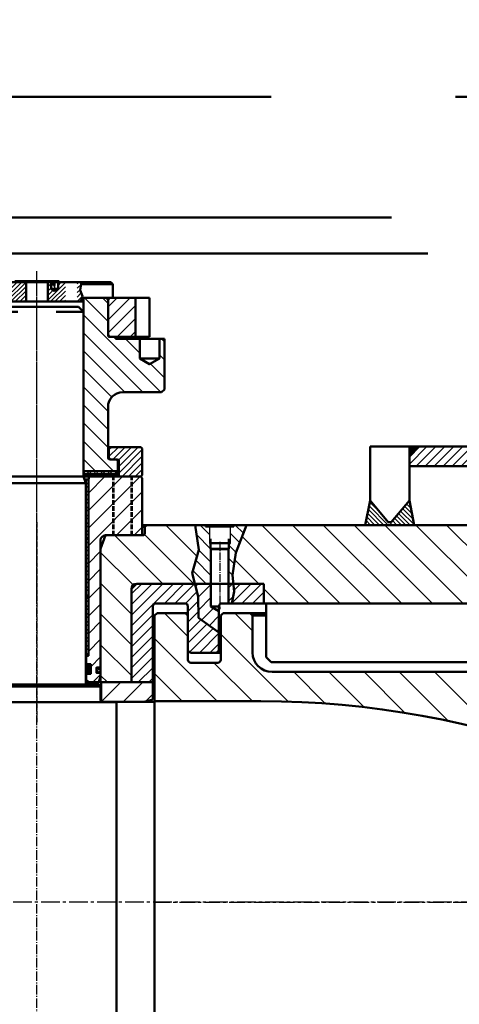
# Model space of a CAD drawing. Header units: millimetres. Extents: x 214111 to 284873, y 268617 to 319354.
# Tile 14 of 37: x 225881 to 226330, y 280084 to 281089. Entities that reach past the tile are written whole.
import ezdxf

# ---------------------------------------------------------------- set-up
doc = ezdxf.new("R2010")
doc.units = ezdxf.units.MM
for name, pattern in [('AM_DIN_F_W050', [6.25, 4.75, -1.5]), ('AM_DIN_G_W050', [13.75, 9.75, -1.5, 1, -1.5]), ('AM_DIN_G_W050x2', [6.875, 4.75, -0.875, 0.375, -0.875]), ('CENTER', [50.8, 31.75, -6.35, 6.35, -6.35]), ('CENTER2', [28.575, 19.05, -3.175, 3.175, -3.175])]:
    doc.linetypes.add(name, pattern=pattern)
doc.layers.get('0').update_dxf_attribs({"color": 250})
for name, color, linetype, lineweight in [('AM_0', 7, 'Continuous', 50), ('AM_2', 5, 'Continuous', 50), ('AM_3', 6, 'AM_DIN_F_W050', 25), ('AM_4', 3, 'Continuous', 25), ('AM_7', 4, 'AM_DIN_G_W050', 25), ('AM_7N', 3, 'AM_DIN_G_W050', 25), ('AM_8', 1, 'Continuous', 25), ('ОГСО_Оборудование', 7, 'Continuous', 18)]:
    doc.layers.add(name, color=color, linetype=linetype, lineweight=lineweight)
doc.layers.add('HETCH', color=1, linetype='Continuous')
doc.layers.add('ОЗиМ Оси', color=4, linetype='CENTER2')
doc.layers.add('ГТО-2_Штриховка_018', color=7, linetype='Continuous', lineweight=18, true_color=0x6b6b6b)
pattern_1 = [(225, (2820.221, 995.2808), (1.0776307, -1.0776307), [])]
pattern_2 = [(135, (-70957.5, -623), (-2.24506403, -2.24506403), [])]
pattern_3 = [(45, (1623.1365, -7517.87), (-4.065864, 4.065864), []), (135, (1623.1365, -7517.87), (-4.065864, -4.065864), [])]
pattern_4 = [(135, (-1623.1365, -7517.87), (4.065864, 4.065864), []), (45, (-1623.1365, -7517.87), (4.065864, -4.065864), [])]

# ---------------------------------------------------------------- blocks, each defined once
blk = doc.blocks.new('wefwrwr')
at = {"layer": 'AM_8'}
h = blk.add_hatch(dxfattribs=at)
h.set_pattern_fill('ANSI31', color=256, scale=0.48, angle=180, style=0, double=1)
h.set_pattern_definition(pattern_1)
h.paths.add_polyline_path([(-10.5, 20), (-10.5, 21), (-13.8, 21), (-18, 21), (-18, 16.5), (-17, 16.5), (-17, 20)])
h = blk.add_hatch(dxfattribs=at)
h.set_pattern_fill('ANSI31', color=256, scale=0.48, angle=180, style=0, double=1)
h.set_pattern_definition(pattern_1)
h.paths.add_polyline_path([(22.5, 21), (10.5, 21), (10.5, 20), (22.5, 20)])
h = blk.add_hatch(dxfattribs=at)
h.set_pattern_fill('ANSI31', color=256, angle=90, style=0, double=1)
h.set_pattern_definition(pattern_2)
h.paths.add_polyline_path([(33.6, 20), (22.5, 20), (11, 20), (11, 0), (37.5, 0), (37.5, 20)])
at = {"layer": 'AM_8', "ltscale": 0.8}
h = blk.add_hatch(dxfattribs=at)
h.set_pattern_fill('_U', color=256, scale=13, angle=45, style=0, pattern_type=0)
h.set_pattern_definition([(45, (1623.137, -7869.527), (-9.192388, 9.192388), [])])
edge = h.paths.add_edge_path()
edge.add_line((-125, -58), (-125, -38))
edge.add_line((-125, -38), (-130, -38))
edge.add_line((-130, -38), (-130, -89.5))
edge.add_line((-130, -89.5), (-127, -92.5))
edge.add_line((-127, -92.5), (-87.5, -92.5))
edge.add_arc((-87.5, -107.5), 15, 0, 90, ccw=False)
edge.add_line((-72.5, -107.5), (-72.5, -148.5))
edge.add_line((-72.5, -148.5), (-72.5, -150))
edge.add_line((-72.5, -150), (-72.5, -159.5))
edge.add_arc((-74, -159.5), 1.5, -90, 0, ccw=False)
edge.add_line((-74, -161), (-81, -161))
edge.add_line((-81, -161), (-82.5, -162.5))
edge.add_line((-82.5, -162.5), (-82.5, -173))
edge.add_line((-82.5, -173), (-47.5, -173))
edge.add_line((-47.5, -173), (-47.5, -10.2))
edge.add_line((-47.5, -10.2), (-47.5, 1))
edge.add_line((-47.5, 1), (-47.5, 3))
edge.add_line((-47.5, 3), (-48.5, 4))
edge.add_line((-48.5, 4), (-70.5, 4))
edge.add_line((-70.5, 4), (-72.5, 2))
edge.add_line((-72.5, 2), (-72.5, -34))
edge.add_arc((-74.5, -34), 2, 270, 360, ccw=False)
edge.add_line((-74.5, -36), (-80, -36))
edge.add_line((-80, -36), (-80, -38))
edge.add_line((-80, -38), (-105, -38))
edge.add_line((-105, -38), (-105, -58))
edge.add_line((-105, -58), (-115, -63.8))
edge.add_line((-115, -63.8), (-125, -58))
at = {"layer": 'AM_8'}
h = blk.add_hatch(dxfattribs=at)
h.set_pattern_fill('_U', color=256, scale=9.4, angle=135, style=0, pattern_type=0)
h.set_pattern_definition([(135, (1623.1365, -7869.527), (-6.646804, -6.646804), [])])
h.paths.add_polyline_path([(-74.5, 4), (-100.5, 4), (-100.5, -36), (-80, -36), (-74.5, -36), (-72.5, -34), (-72.5, 2)])
at = {"layer": 'AM_8', "ltscale": 0.8}
h = blk.add_hatch(dxfattribs=at)
h.set_pattern_fill('_U', color=256, scale=5, angle=45, style=0, double=1, pattern_type=0)
h.set_pattern_definition([(45, (-70957.5, -623), (-3.5355339, 3.5355339), []), (135, (-70957.5, -623), (-3.5355339, -3.5355339), [])])
h.paths.add_polyline_path([(-47.5, -174.5), (-47.5, -173), (-82.5, -173), (-82.5, -174.5), (-81, -176), (-49, -176)])
at = {"layer": 'AM_8'}
h = blk.add_hatch(dxfattribs=at)
h.set_pattern_fill('_U', color=256, scale=2.3, angle=45, style=0, double=1, pattern_type=0)
h.set_pattern_definition([(45, (-70957.5, -623), (-1.6263456, 1.6263456), []), (135, (-70957.5, -623), (-1.6263456, -1.6263456), [])])
h.paths.add_polyline_path([(-55, -176), (-82.5, -176), (-82.5, -178.5), (-80.2, -178.5), (-80, -178.5), (-55, -178.5)])
at = {"layer": 'HETCH', "ltscale": 0.8}
h = blk.add_hatch(dxfattribs=at)
h.set_pattern_fill('ANSI31', color=256, angle=90, style=0)
h.set_pattern_definition(pattern_2)
h.paths.add_polyline_path([(-41, 0), (-41, 20), (-45.3, 20), (-44.2, 11.6), (-46.6, 5.7), (-44.7, 0)])
at = {"layer": 'HETCH'}
h = blk.add_hatch(dxfattribs=at)
h.set_pattern_fill('ANSI31', color=256, angle=90, style=0, double=1)
h.set_pattern_definition(pattern_2)
h.paths.add_polyline_path([(-21.5, 20), (-29, 20), (-29, 0), (-11, 0), (-11, 20), (-14.5, 20), (-14.5, 13), (-18, 11), (-21.5, 13)])
at = {"layer": 'HETCH', "ltscale": 0.8}
h = blk.add_hatch(dxfattribs=at)
h.set_pattern_fill('ANSI31', color=256, scale=1.5, angle=90, style=0)
h.set_pattern_definition([(135, (-70957.5, -623), (-3.36759605, -3.36759605), [])])
edge = h.paths.add_edge_path()
edge.add_line((-73.5, -150), (-75, -148.5))
edge.add_line((-75, -148.5), (-106, -148.5))
edge.add_line((-106, -148.5), (-107.5, -150))
edge.add_line((-107.5, -150), (-107.5, -177))
edge.add_line((-107.5, -177), (-106, -178.5))
edge.add_line((-106, -178.5), (-84.5, -178.5))
edge.add_line((-84.5, -178.5), (-83.5, -177.5))
edge.add_line((-83.5, -177.5), (-83.5, -162.5))
edge.add_arc((-82, -162.5), 1.5, 90, 180, ccw=False)
edge.add_line((-82, -161), (-75, -161))
edge.add_line((-75, -161), (-73.5, -159.5))
edge.add_line((-73.5, -159.5), (-73.5, -150))
at = {"layer": 'AM_0'}
for p, q in [((-22.5, 21), (-22.5, 20)), ((-22.5, 21), (22.5, 21)), ((-18, 21), (-18, 16.5)), ((-10.5, 21), (-10.5, 20)), ((10.5, 21), (10.5, 20)), ((-77.5, 18), (-75.5, 20)), ((-77.5, 18), (-45.1, 18)), ((-77.5, 4), (-77.5, 18)), ((-75.5, 20), (33.6, 20)), ((-22.5, 20), (22.5, 20)), ((-21.5, 20), (-21.5, 13)), ((-14.5, 13), (-21.5, 13)), ((-21.5, 13), (-18, 11)), ((-18, 16.5), (-17, 16.5)), ((-14.5, 13), (-18, 11)), ((-17, 20), (-17, 16.5)), ((-14.5, 20), (-14.5, 13)), ((-11, 20), (-11, 0)), ((11, 20), (11, 0)), ((-115, -36), (-115, 4)), ((-115, 4), (-48.5, 4)), ((-100.5, -36), (-100.5, 4)), ((-72.5, 2), (-74.5, 4)), ((-72.5, 2), (-70.5, 4)), ((-72.5, -34), (-72.5, 2)), ((-47.5, 3), (-48.5, 4)), ((-46.5, 0), (39, 0)), ((-80, -38), (-130, -38)), ((-130, -89.5), (-130, -38)), ((-74.5, -36), (-115, -36)), ((-80, -38), (-80, -36)), ((-72.5, -34), (-74.5, -36)), ((-105, -58), (-125, -58)), ((-72.5, -159.5), (-72.5, -107.5)), ((-106, -148.5), (-107.5, -150)), ((-73.5, -150), (-73.5, -159.5)), ((-75, -161), (-73.5, -159.5)), ((-83.5, -162.5), (-83.5, -177.5)), ((-82.5, -162.5), (-82.5, -174.5)), ((-106, -178.5), (-80, -178.5)), ((-83.5, -177.5), (-84.5, -178.5)), ((-81, -176), (-82.5, -174.5)), ((-80, -178.5), (-47.6, -178.5))]:
    blk.add_line(p, q, dxfattribs=at)
at = {"layer": 'AM_0', "ltscale": 0.8}
for p, q in [((-47.5, -174.5), (-47.5, 3)), ((-46.5, 0), (-47.5, 1)), ((-130, -89.5), (-127, -92.5)), ((-127, -92.5), (-87.5, -92.5)), ((-107.5, -150), (-107.5, -177)), ((-106, -148.5), (-72.5, -148.5)), ((-73.5, -150), (-75, -148.5)), ((-73.5, -150), (-72.5, -150)), ((-73.5, -159.5), (-72.5, -159.5)), ((-82.5, -162.5), (-81, -161)), ((-82, -161), (-74, -161)), ((-106, -178.5), (-107.5, -177)), ((-82.5, -173), (-47.5, -173)), ((-82.5, -178.5), (-82.5, -176)), ((-82.5, -176), (-49, -176)), ((-80.2, -178.5), (-80, -178.5)), ((-55, -178.5), (-55, -176)), ((-47.5, -174.5), (-49, -176))]:
    blk.add_line(p, q, dxfattribs=at)
at = {"layer": 'AM_0', "color": 3}
blk.add_lwpolyline([(-45.3, 20), (-44.2, 11.6), (-46.6, 5.7), (-44.7, 0)], dxfattribs=at)
at = {"layer": 'AM_0'}
blk.add_lwpolyline([(-105, -38), (-105, -58), (-115, -63.8), (-125, -58), (-125, -38)], dxfattribs=at)
for centre, radius, start, end in [((-48.5, 3), 1, 0, 90), ((-74.5, -34), 2, 270, 0), ((-74, -159.5), 1.5, 270, 0)]:
    blk.add_arc(centre, radius, start, end, dxfattribs=at)
at = {"layer": 'AM_0', "ltscale": 0.8}
for centre, radius, start, end in [((-87.5, -107.5), 15, 0, 90), ((-82, -162.5), 1.5, 90, 180)]:
    blk.add_arc(centre, radius, start, end, dxfattribs=at)
at = {"layer": 'AM_7', "ltscale": 0.8}
blk.add_line((0, -302.1), (0, 31), dxfattribs=at)
at = {"layer": 'AM_7N'}
blk.add_line((-18, 21.9), (-18, 10.4), dxfattribs=at)
blk = doc.blocks.new('DRWERG')
at = {"layer": 'HETCH'}
h = blk.add_hatch(dxfattribs=at)
h.set_pattern_fill('ANSI31', color=256, scale=4, angle=-90, style=0)
h.set_pattern_definition([(315, (-101333.736, 9234.856), (8.9802561, 8.9802561), [])])
h.paths.add_polyline_path([(107.5, 20), (107.5, 98.5), (106, 100), (104, 100), (104, 74.4), (98.5, 74.4), (98.5, 20)])
h = blk.add_hatch(dxfattribs=at)
h.set_pattern_fill('ANSI31', color=256, scale=4, angle=-90, style=0)
h.set_pattern_definition([(315, (-101333.736, 9214.856), (8.9802561, 8.9802561), [])])
edge = h.paths.add_edge_path()
edge.add_line((-53.3, 80), (-106, 80))
edge.add_line((-106, 80), (-107.5, 78.5))
edge.add_line((-107.5, 78.5), (-107.5, 20))
edge.add_line((-107.5, 20), (-69.9, 20))
edge.add_arc((-69.9, 15), 5, 0, 90, ccw=False)
edge.add_line((-64.9, 15), (-65, -114.8))
edge.add_arc((-64.8, -114.8), 0.2, 180, 270)
edge.add_line((-64.8, -115), (-61, -115))
edge.add_arc((-61, -115.4), 0.4, 0, 90, ccw=False)
edge.add_line((-60.6, -115.4), (-60.6, -120.1))
edge.add_arc((-61, -120.1), 0.4, -90, 0, ccw=False)
edge.add_line((-61, -120.5), (-64.8, -120.5))
edge.add_arc((-64.7, -120.7), 0.2, 90, 180)
edge.add_line((-65, -120.7), (-65, -124))
edge.add_line((-65, -124), (-63.3, -130))
edge.add_line((-63.3, -130), (-52.8, -130))
edge.add_line((-52.8, -130), (-50.3, -127.5))
edge.add_line((-50.3, -127.5), (-50.3, -121.5))
edge.add_line((-50.3, -121.5), (-54.6, -121.5))
edge.add_arc((-54.6, -121.1), 0.4, 180, 270, ccw=False)
edge.add_line((-54.9, -121.1), (-54.9, -111.9))
edge.add_arc((-54.6, -111.9), 0.4, 90, 180, ccw=False)
edge.add_line((-54.6, -111.5), (-50.3, -111.5))
edge.add_line((-50.3, -111.5), (-50.3, -101.5))
edge.add_line((-50.3, -101.5), (-52.5, -101.5))
edge.add_line((-52.5, -101.5), (-52.5, 77))
edge.add_line((-52.5, 77), (-53.3, 80))
h = blk.add_hatch(dxfattribs=at)
h.set_pattern_fill('ANSI31', color=256, scale=4, angle=-90, style=0)
h.set_pattern_definition([(315, (-1120, -364.5), (8.98026, 8.98026), [])])
edge = h.paths.add_edge_path()
edge.add_line((64.9, -124), (64.9, -120.7))
edge.add_arc((64.8, -120.7), 0.2, 360, 450)
edge.add_line((64.8, -120.5), (61, -120.5))
edge.add_arc((61, -120.1), 0.4, 180, 270, ccw=False)
edge.add_line((60.6, -120.1), (60.6, -115.4))
edge.add_arc((61, -115.4), 0.4, 90, 180, ccw=False)
edge.add_line((61, -115), (64.8, -115))
edge.add_arc((64.8, -114.8), 0.2, 270, 360)
edge.add_line((64.9, -114.8), (64.9, 15))
edge.add_arc((69.9, 15), 5, 90, 180, ccw=False)
edge.add_line((69.9, 20), (70, 20))
edge.add_line((70, 20), (76.5, 20))
edge.add_line((76.5, 20), (76.5, 54.4))
edge.add_line((76.5, 54.4), (72.5, 54.4))
edge.add_line((72.5, 54.4), (71, 54.4))
edge.add_line((71, 54.4), (71, 80))
edge.add_line((71, 80), (55, 80))
edge.add_line((55, 80), (53.3, 80))
edge.add_line((53.3, 80), (52.5, 77))
edge.add_line((52.5, 77), (52.5, 77))
edge.add_line((52.5, 77), (52.5, 17))
edge.add_line((52.5, 17), (52.5, -103))
edge.add_line((52.5, -103), (50.3, -103))
edge.add_line((50.3, -103), (50.3, -111.5))
edge.add_line((50.3, -111.5), (54.6, -111.5))
edge.add_arc((54.6, -111.9), 0.4, 0, 90, ccw=False)
edge.add_line((55, -111.9), (55, -121.1))
edge.add_arc((54.6, -121.1), 0.4, -90, 0, ccw=False)
edge.add_line((54.6, -121.5), (50.3, -121.5))
edge.add_line((50.3, -121.5), (50.3, -127.5))
edge.add_line((50.3, -127.5), (52.8, -130))
edge.add_line((52.8, -130), (63.3, -130))
edge.add_line((63.3, -130), (64.9, -124))
at = {"layer": 'AM_0', "ltscale": 0.8}
for p, q in [((-106, 80), (-107.5, 78.5)), ((-107.5, 78.5), (-107.5, 20)), ((-52.5, 77), (-53.3, 80)), ((-52.5, 77), (-48.7, 77)), ((48.7, 77), (52.5, 77)), ((52.5, 77), (53.3, 80)), ((71, 54.4), (71, 80)), ((104, 80), (104, 54.4)), ((106, 80), (107.5, 78.5)), ((107.5, 78.5), (107.5, 20)), ((104, 54.4), (71, 54.4)), ((76.5, 20), (76.5, 54.4)), ((98.5, 54.4), (98.5, 20)), ((-52.5, -103), (-50, -103)), ((52.5, -103), (50, -103)), ((-63.3, -130), (-65, -124)), ((-63.3, -130), (-50, -130)), ((-50.3, -127.5), (-52.8, -130)), ((-50.3, -127.5), (-50, -127.5)), ((50.3, -127.5), (50, -127.5)), ((50, -130), (63.3, -130)), ((50.3, -127.5), (52.8, -130)), ((63.3, -130), (64.9, -124))]:
    blk.add_line(p, q, dxfattribs=at)
at = {"layer": 'AM_0'}
for p, q in [((-106, 80), (-47.6, 80)), ((-52.5, 77), (-52.5, -103)), ((47.6, 80), (80, 80)), ((47.6, 80), (106, 80)), ((52.5, 77), (52.5, -103)), ((-107.5, 20), (-69.9, 20)), ((-65, 15), (-65, -114.8)), ((64.9, 15), (64.9, -114.8)), ((107.5, 20), (69.9, 20)), ((-50.3, -111.5), (-50.3, -103)), ((50.3, -111.5), (50.3, -103)), ((-54.9, -121.1), (-54.9, -111.9)), ((-54.6, -111.5), (-50, -111.5)), ((54.6, -111.5), (50, -111.5)), ((55, -121.1), (55, -111.9)), ((-65, -120.7), (-65, -124)), ((-54.6, -121.5), (-50, -121.5)), ((-50.3, -127.5), (-50.3, -121.5)), ((54.6, -121.5), (50, -121.5)), ((50.3, -127.5), (50.3, -121.5)), ((64.9, -120.7), (64.9, -124))]:
    blk.add_line(p, q, dxfattribs=at)
for points in [[(-65, -114.8, 0.414214), (-64.8, -115), (-61, -115, -0.414214), (-60.6, -115.4), (-60.6, -120.1, -0.414214), (-61, -120.5), (-64.8, -120.5, 0.414214), (-65, -120.7)], [(64.9, -114.8, -0.414214), (64.8, -115), (61, -115, 0.414214), (60.6, -115.4), (60.6, -120.1, 0.414214), (61, -120.5), (64.8, -120.5, -0.414214), (64.9, -120.7)]]:
    blk.add_lwpolyline(points, format="xyb", dxfattribs=at)
for centre, radius, start, end in [((-69.9, 15), 5, 0, 90), ((69.9, 15), 5, 90, 180), ((-54.6, -111.9), 0.4, 90, 180), ((54.6, -111.9), 0.4, 0, 90), ((-54.6, -121.1), 0.4, 180, 270), ((54.6, -121.1), 0.4, 270, 0)]:
    blk.add_arc(centre, radius, start, end, dxfattribs=at)
at = {"layer": 'AM_3'}
for p, q in [((-97.5, 20), (-97.5, 80)), ((-96.1, 20), (-96.1, 80)), ((-78.9, 20), (-78.9, 80)), ((-77.5, 20), (-77.5, 80))]:
    blk.add_line(p, q, dxfattribs=at)
at = {"layer": 'AM_7'}
blk.add_line((87.5, 17), (87.5, 84), dxfattribs=at)
blk.add_line((87.5, 17), (87.5, 84), dxfattribs=at)
blk = doc.blocks.new('WERWR')
at = {"layer": 'AM_8'}
h = blk.add_hatch(dxfattribs=at)
h.set_pattern_fill('_U', color=256, scale=5, angle=405, style=0, pattern_type=0)
h.set_pattern_definition([(45, (-582.7564, -4007.2654), (-3.535534, 3.535534), [])])
edge = h.paths.add_edge_path()
edge.add_line((-40, -900), (-40, -924))
edge.add_line((-40, -924), (-41, -925))
edge.add_line((-41, -925), (-44.5, -925))
edge.add_line((-44.5, -925), (-44.8, -921.9))
edge.add_line((-44.8, -921.9), (-45, -916.8))
edge.add_line((-45, -916.8), (-45.1, -911.1))
edge.add_line((-45.1, -911.1), (-45.1, -904.7))
edge.add_line((-45.1, -904.7), (-45.3, -897.5))
edge.add_line((-45.3, -897.5), (-45.3, -893.1))
edge.add_line((-45.3, -893.1), (-43.1, -888.8))
edge.add_line((-43.1, -888.8), (-37, -886.6))
edge.add_line((-37, -886.6), (-23.7, -886.5))
edge.add_line((-23.7, -886.5), (-13.2, -886.9))
edge.add_line((-13.2, -886.9), (5.3, -889.4))
edge.add_line((5.3, -889.4), (22.5, -889.5))
edge.add_line((22.5, -889.5), (33.2, -887.5))
edge.add_line((33.2, -887.5), (39.8, -887.9))
edge.add_line((39.8, -887.9), (46, -894.2))
edge.add_line((46, -894.2), (45.2, -900.1))
edge.add_line((45.2, -900.1), (45.5, -905.1))
edge.add_line((45.5, -905.1), (46, -914.8))
edge.add_line((46, -914.8), (46, -915.6))
edge.add_line((46, -915.6), (45.9, -917.7))
edge.add_line((45.9, -917.7), (46, -920.6))
edge.add_line((46, -920.6), (44.5, -923.8))
edge.add_line((44.5, -923.8), (44.8, -925))
edge.add_line((44.8, -925), (41, -925))
edge.add_line((41, -925), (40, -924))
edge.add_line((40, -924), (40, -900))
edge.add_arc((35, -900), 5, 0, 90)
edge.add_line((35, -895), (-35, -895))
edge.add_arc((-35, -900), 5, 90, 180)
at = {"layer": 'AM_0'}
for p, q in [((-42.5, 0), (-47.5, -5)), ((0, 0), (-42.5, 0)), ((-14.2, 0), (14.2, 0)), ((0, 0), (42.5, 0)), ((42.5, 0), (47.5, -5)), ((-47.5, -173), (-47.5, -5)), ((-47.5, -5), (-19.5, -5)), ((47.5, -5), (19.5, -5)), ((47.5, -173), (47.5, -5)), ((-50, -179.9), (-47.5, -173)), ((-50, -383.5), (-50, -179.9)), ((-50, -179.9), (0, -179.9)), ((-47.5, -173), (0, -173)), ((47.5, -173), (0, -173)), ((50, -179.9), (0, -179.9)), ((50, -179.9), (47.5, -173)), ((50, -383.5), (50, -179.9)), ((-65, -387.5), (-63, -385.5)), ((-65, -401.5), (-65, -387.5)), ((-65, -387.5), (0, -387.5)), ((-63, -385.5), (0, -385.5)), ((63, -385.5), (0, -385.5)), ((65, -387.5), (0, -387.5)), ((65, -387.5), (63, -385.5)), ((65, -401.5), (65, -387.5)), ((95.5, -403.5), (-81, -403.5)), ((-81, -403.5), (-81, -810)), ((95.5, -403.5), (95.5, -810)), ((-81, -810), (95.5, -810)), ((-65, -829), (-65, -812)), ((65, -829), (65, -812)), ((-63, -831), (-65, -829)), ((-65, -829), (65, -829)), ((63, -831), (-63, -831)), ((-50, -921), (-50, -833)), ((50, -921), (50, -833)), ((63, -831), (65, -829)), ((-40, -924), (-40, -900)), ((35, -895), (-35, -895)), ((40, -924), (40, -900)), ((-47.7, -925), (-50, -921)), ((-50, -921), (-44.9, -921)), ((-41, -925), (-40, -924)), ((-40, -924), (-34.6, -924)), ((40, -924), (34.7, -924)), ((41, -925), (40, -924)), ((50, -921), (45.8, -921)), ((47.7, -925), (50, -921)), ((-47.7, -925), (-44.2, -925)), ((-47.5, -925), (-34.6, -925)), ((47.5, -925), (34.7, -925)), ((47.7, -925), (41, -925))]:
    blk.add_line(p, q, dxfattribs=at)
at = {"layer": 'AM_0', "color": 3}
blk.add_lwpolyline([(44.8, -925), (44.5, -923.8), (45, -922.6), (46, -920.6), (46, -919.8), (45.5, -907.1), (45.2, -900.1), (46, -894.2), (39.8, -887.9), (33.2, -887.5), (22.5, -889.5), (5.3, -889.4), (-13.2, -886.9), (-23.7, -886.5), (-37, -886.6), (-43.1, -888.8), (-45.3, -893.1), (-45.3, -897.5), (-45.1, -904.7), (-45.1, -913.1), (-44.8, -921.9), (-44.5, -925)], dxfattribs=at)
at = {"layer": 'AM_0'}
for centre, radius, start, end in [((-52, -383.5), 2, 270, 0), ((52, -383.5), 2, 180, 270), ((-67, -401.5), 2, 270, 0), ((67, -401.5), 2, 180, 270), ((-67, -812), 2, 0, 90), ((67, -812), 2, 90, 180), ((-52, -833), 2, 0, 90), ((52, -833), 2, 90, 180), ((-35, -900), 5, 90, 180), ((35, -900), 5, 0, 90)]:
    blk.add_arc(centre, radius, start, end, dxfattribs=at)
at = {"layer": 'AM_7'}
blk.add_line((0, -949.3), (0, 34.1), dxfattribs=at)
blk = doc.blocks.new('wr67e56ue5AE')
at = {"layer": 'AM_0'}
for p, q in [((693, 172.5), (439.8, 172.5)), ((1517.5, 172.5), (881.1, 172.5)), ((758.1, 49.5), (1453.5, 49.5)), ((758.1, 49.5), (1453.5, 49.5)), ((1517.5, 12.5), (721.1, 12.5)), ((1517.5, 12.5), (721.1, 12.5))]:
    blk.add_line(p, q, dxfattribs=at)
blk = doc.blocks.new('aerg5a')
at = {"layer": 'AM_8'}
h = blk.add_hatch(dxfattribs=at)
h.set_pattern_fill('_U', color=256, scale=5.75, angle=45, style=0, double=1, pattern_type=0)
h.set_pattern_definition(pattern_3)
h.paths.add_polyline_path([(-50, 170.2), (-52.5, 170.2), (-52.5, 110.2), (-50, 110.2), (-50, 166.5)])
h = blk.add_hatch(dxfattribs=at)
h.set_pattern_fill('_U', color=256, scale=5.75, angle=45, style=0, double=1, pattern_type=0)
h.set_pattern_definition(pattern_4)
h.paths.add_polyline_path([(50, 170.2), (52.5, 170.2), (52.5, 110.2), (50, 110.2), (50, 166.5)])
h = blk.add_hatch(dxfattribs=at)
h.set_pattern_fill('_U', color=256, scale=5.75, angle=45, style=0, double=1, pattern_type=0)
h.set_pattern_definition(pattern_3)
h.paths.add_polyline_path([(-52.5, 110.2), (-52.5, 50.2), (-50, 50.2), (-50, 110.2)])
h = blk.add_hatch(dxfattribs=at)
h.set_pattern_fill('_U', color=256, scale=5.75, angle=45, style=0, double=1, pattern_type=0)
h.set_pattern_definition(pattern_4)
h.paths.add_polyline_path([(52.5, 110.2), (52.5, 50.2), (50, 50.2), (50, 110.2)])
h = blk.add_hatch(dxfattribs=at)
h.set_pattern_fill('_U', color=256, scale=5.75, angle=45, style=0, double=1, pattern_type=0)
h.set_pattern_definition([(45, (1623.1365, -7577.87), (-4.065864, 4.065864), []), (135, (1623.1365, -7577.87), (-4.065864, -4.065864), [])])
h.paths.add_polyline_path([(-52.5, 50.2), (-52.5, -9.8), (-50, -9.8), (-50, 50.2)])
h = blk.add_hatch(dxfattribs=at)
h.set_pattern_fill('_U', color=256, scale=5.75, angle=45, style=0, double=1, pattern_type=0)
h.set_pattern_definition([(135, (-1623.1365, -7577.87), (4.065864, 4.065864), []), (45, (-1623.1365, -7577.87), (4.065864, -4.065864), [])])
h.paths.add_polyline_path([(52.5, 50.2), (52.5, -9.8), (50, -9.8), (50, 50.2)])
at = {"layer": 'AM_0'}
for p, q in [((-52.5, 110.2), (-50, 110.2)), ((52.5, 110.2), (50, 110.2)), ((-52.5, 50.2), (-50, 50.2)), ((52.5, 50.2), (50, 50.2))]:
    blk.add_line(p, q, dxfattribs=at)
for points in [[(-50, -9.8), (-52.5, -9.8), (-52.5, 170.2), (-50, 170.2), (-50, -9.8)], [(50, -9.8), (52.5, -9.8), (52.5, 170.2), (50, 170.2), (50, -9.8)]]:
    blk.add_lwpolyline(points, dxfattribs=at)
blk = doc.blocks.new('WERR')
at = {"layer": 'AM_8'}
h = blk.add_hatch(dxfattribs=at)
h.set_pattern_fill('ANSI31', color=0, scale=8, angle=90, style=0)
h.set_pattern_definition([(45, (6000, -225), (17.96051, -17.96051), [])])
edge = h.paths.add_edge_path()
edge.add_line((332.6, -200), (255, -200))
edge.add_line((255, -200), (255, -14))
edge.add_line((255, -14), (257, -12))
edge.add_line((257, -12), (258, -12))
edge.add_arc((258, -10), 2, 270, 360)
edge.add_line((260, -10), (260, -2))
edge.add_line((260, -2), (262, 0))
edge.add_line((262, 0), (267.1, 0))
edge.add_line((267.1, 0), (305, 0))
edge.add_line((305, 0), (305, -59))
edge.add_line((305, -59), (305, -70))
edge.add_line((305, -70), (340, -90.2))
edge.add_line((340, -90.2), (375, -70))
edge.add_line((375, -70), (375, 0))
edge.add_line((375, 0), (400, 0))
edge.add_line((400, 0), (414, 0))
edge.add_arc((414, 6), 6, 270, 360)
edge.add_line((420, 6), (420, 20))
edge.add_line((420, 20), (880, 20))
edge.add_arc((880, 40), 20, 270, 360)
edge.add_line((900, 40), (900, 77.5))
edge.add_line((900, 77.5), (902.5, 80))
edge.add_line((902.5, 80), (930, 80))
edge.add_line((930, 80), (932.5, 77.5))
edge.add_line((932.5, 77.5), (932.5, 32.5))
edge.add_arc((935.5, 32.5), 3, 180, 270)
edge.add_line((935.5, 29.5), (963, 29.5))
edge.add_arc((963, 32.5), 3, 270, 360)
edge.add_line((966, 32.5), (966, 42))
edge.add_line((966, 42), (966, 77.5))
edge.add_line((966, 77.5), (968.5, 80))
edge.add_line((968.5, 80), (997.5, 80))
edge.add_line((997.5, 80), (1000, 77.5))
edge.add_line((1000, 77.5), (1000, 69.1))
edge.add_line((1000, 69.1), (1000, -9.8))
edge.add_line((1000, -9.8), (891.4, -9.8))
edge.add_arc((891.4, -925.8), 916, 90, 127.5937)
at = {"layer": 'AM_0'}
for p, q in [((902.5, 80), (885, 80)), ((900, 77.5), (885, 77.5)), ((902.5, 80), (900, 77.5)), ((900, 77.5), (900, 40)), ((902.5, 80), (930, 80)), ((930, 80), (932.5, 77.5)), ((932.5, 77.5), (932.5, 32.5)), ((968.5, 80, 0), (965, 80, 0)), ((965, 77.5), (966, 77.5)), ((966, 77.5, 0), (968.5, 80, 0)), ((966, 77.5, 0), (966, 32.5)), ((968.5, 80, 0), (997.5, 80, 0)), ((997.5, 80, 0), (1000, 77.5, 0)), ((1000, 77.5, 0), (1000, -9.8)), ((880, 20), (420, 20)), ((1000, -9.8), (891.4, -9.8)), ((1000, -419.8), (1000, -9.8))]:
    blk.add_line(p, q, dxfattribs=at)
at = {"layer": 'AM_0', "ltscale": 0.8}
blk.add_line((963, 29.5), (935.5, 29.5), dxfattribs=at)
blk.add_arc((880, 40), 20, 270, 0, dxfattribs=at)
at = {"layer": 'AM_0'}
for centre, radius, start, end in [((935.5, 32.5, 0), 3, 180, 270), ((963, 32.5, 0), 3, 270, 0), ((891.4, -925.8), 916, 90, 131.1885)]:
    blk.add_arc(centre, radius, start, end, dxfattribs=at)
at = {"layer": 'AM_2'}
blk.add_line((1000, 69.1), (1000, -9.8), dxfattribs=at)
blk = doc.blocks.new('R6UDR6')
at = {"layer": 'AM_8', "ltscale": 0.8}
h = blk.add_hatch(dxfattribs=at)
h.set_pattern_fill('_U', color=256, scale=1.2, angle=45, style=0, pattern_type=0)
h.set_pattern_definition([(45, (2697.285, -2445.6752), (-0.84852814, 0.84852814), [])])
h.paths.add_polyline_path([(-740, 70), (-730, 80), (-740, 80)])
h = blk.add_hatch(dxfattribs=at)
h.set_pattern_fill('_U', color=256, scale=6.48, angle=135, style=0, pattern_type=0)
h.set_pattern_definition([(45, (-2697.285, -2445.675), (4.582052, -4.582052), [])])
h.paths.add_polyline_path([(-667, 80), (-667, 60), (-740, 60), (-740, 70), (-730, 80)])
at = {"layer": 'AM_8'}
h = blk.add_hatch(dxfattribs=at)
h.set_pattern_fill('ANSI31', color=256, angle=90, style=0)
h.set_pattern_definition([(135, (2697.285, -2425.6752), (-2.245064, -2.245064), [])])
h.paths.add_polyline_path([(-780, 25), (-785, 0), (-735, 0), (-740, 25), (-758.5, 3), (-761.5, 3)])
at = {"layer": 'AM_8', "ltscale": 0.8}
h = blk.add_hatch(dxfattribs=at)
h.set_pattern_fill('ANSI31', color=256, scale=7, style=0)
h.set_pattern_definition([(135, (5226.8, -1141.15), (15.71545, 15.71545), [])])
h.paths.add_polyline_path([(-1055, -24.2), (-1050, -10.5), (-1012, -10.5, 0.414214), (-1010, -8.5), (-1010, -2), (-1008, 0), (-1008, 0), (-958.7, 0), (-954.9, -25.2), (-961.6, -49), (-958.8, -60), (-1018.5, -60, 0.414214), (-1023.5, -65), (-1023.5, -160.5), (-1054.5, -160.5), (-1055, -160)])
h = blk.add_hatch(dxfattribs=at)
h.set_pattern_fill('ANSI31', color=256, scale=3, style=0)
h.set_pattern_definition([(135, (-4319.63, -2425.675), (6.735192, 6.735192), [])])
edge = h.paths.add_edge_path()
edge.add_line((-947, -1.5), (-942.9, -1.5))
edge.add_arc((-943.4, -1.7), 0.544, -59.4053, 24.2485, ccw=False)
edge.add_line((-943.1, -2.2), (-944, -2.7))
edge.add_line((-944, -2.7), (-944, -12))
edge.add_line((-944, -12), (-942.8, -14))
edge.add_line((-942.8, -14), (-942.8, -18.5))
edge.add_line((-942.8, -18.5), (-942.8, -24.3))
edge.add_line((-942.8, -24.3), (-942.5, -24.5))
edge.add_line((-942.5, -24.5), (-942.5, -46.4))
edge.add_line((-942.5, -46.4), (-942.5, -60))
edge.add_line((-942.5, -60), (-958.8, -60))
edge.add_line((-958.8, -60), (-961.6, -49))
edge.add_line((-961.6, -49), (-954.9, -25.2))
edge.add_line((-954.9, -25.2), (-958.7, 0))
edge.add_line((-958.7, 0), (-946.5, 0))
edge.add_line((-946.5, 0), (-944, 0))
edge.add_line((-944, 0), (-947, 0))
edge.add_line((-947, 0), (-947, -1.5))
h = blk.add_hatch(dxfattribs=at)
h.set_pattern_fill('ANSI31', color=256, scale=3, style=0)
h.set_pattern_definition([(135, (-4287.035, -2422.562), (6.735192, 6.735192), [])])
edge = h.paths.add_edge_path()
edge.add_line((-920.1, 0), (-923, 0))
edge.add_line((-923, 0), (-920.5, 0))
edge.add_line((-920.5, 0), (-906.2, 0))
edge.add_line((-906.2, 0), (-917, -28.5))
edge.add_line((-917, -28.5), (-918.4, -37.3))
edge.add_line((-918.4, -37.3), (-920.6, -51))
edge.add_line((-920.6, -51), (-919.7, -60))
edge.add_line((-919.7, -60), (-924.5, -60))
edge.add_line((-924.5, -60), (-924.5, -24.5))
edge.add_line((-924.5, -24.5), (-924.2, -24.3))
edge.add_line((-924.2, -24.3), (-924.2, -14))
edge.add_line((-924.2, -14), (-923, -12))
edge.add_line((-923, -12), (-923, -2.7))
edge.add_line((-923, -2.7), (-923.9, -2.2))
edge.add_arc((-923.6, -1.7), 0.544, 155.7515, 239.4053, ccw=False)
edge.add_line((-924.1, -1.5), (-920.1, -1.5))
edge.add_line((-920.1, -1.5), (-920.1, 0))
h = blk.add_hatch(dxfattribs=at)
h.set_pattern_fill('ANSI31', color=256, scale=7, style=0)
h.set_pattern_definition([(135, (11544.38, -1326.089), (15.71545, 15.71545), [])])
h.paths.add_polyline_path([(-455, 0), (-420, 0), (-420, -80), (-886, -80), (-888.5, -80), (-888.5, -60), (-919.7, -60), (-920.6, -51), (-917, -28.5), (-906.2, 0), (-455, 0)])
h = blk.add_hatch(dxfattribs=at)
h.set_pattern_fill('ANSI31', color=256, scale=2.4, angle=90, style=0)
h.set_pattern_definition([(45, (5226.801, -1141.1494), (5.388154, -5.388154), [])])
h.paths.add_polyline_path([(-1023.5, -65), (-1018.5, -60), (-958.8, -60), (-955.5, -73), (-955, -94.6), (-934.3, -109.7), (-934.3, -128), (-936.8, -130.5), (-963.5, -130.5), (-966, -128), (-966, -83, 0.414214), (-969, -80), (-998.8, -80, 0.414214), (-1001.8, -83), (-1001.8, -160.5), (-1023.5, -160.5)])
h = blk.add_hatch(dxfattribs=at)
h.set_pattern_fill('ANSI31', color=256, scale=3, angle=90, style=0)
h.set_pattern_definition([(45, (94718.898, 8982.313), (6.7351921, -6.7351921), [])])
h.paths.add_polyline_path([(-955.5, -73), (-958.8, -60), (-942.5, -60), (-942.5, -83), (-934.3, -87.8), (-934.3, -109.7), (-955, -94.6), (-955.5, -76.1)])
h = blk.add_hatch(dxfattribs=at)
h.set_pattern_fill('ANSI31', color=256, scale=3, angle=90, style=0)
h.set_pattern_definition([(45, (94752.926, 8981.359), (6.7351921, -6.7351921), [])])
h.paths.add_polyline_path([(-919.7, -60), (-918.9, -68), (-921, -80), (-924.5, -80), (-924.5, -60)])
h = blk.add_hatch(dxfattribs=at)
h.set_pattern_fill('ANSI31', color=256, scale=2.4, angle=90, style=0)
h.set_pattern_definition([(45, (94752.9256, 8981.359), (5.3881537, -5.3881537), [])])
h.paths.add_polyline_path([(-918.9, -68), (-919.7, -60), (-888.5, -60), (-888.5, -80), (-921, -80)])
h = blk.add_hatch(dxfattribs=at)
h.set_pattern_fill('ANSI31', color=256, scale=5, angle=90, style=0)
h.set_pattern_definition([(45, (5226.8, -1141.15), (11.22532, -11.22532), [])])
h.paths.add_polyline_path([(-1054.5, -160.5), (-1001.8, -160.5), (-1001.8, -176.9, -0.339456), (-1002.9, -178.4), (-1010.8, -180.5), (-1052.5, -180.5), (-1054.5, -178.5)])
for p, q in [((-1055, -160, 0), (-1056.5, -160, 0)), ((-1054.5, -160.5, 0), (-1055, -160, 0))]:
    blk.add_line(p, q)
at = {"layer": 'AM_0'}
for p, q in [((-780, 25, 0), (-780, 80, 0)), ((-740, 80, 0), (-780, 80, 0)), ((-740, 25, 0), (-740, 80, 0)), ((-780, 25, 0), (-785, 0, 0)), ((-780, 25, 0), (-761.5, 3, 0)), ((-740, 25, 0), (-758.5, 3, 0)), ((-740, 25, 0), (-735, 0, 0)), ((-1008, 0, 0), (-1010, -2, 0)), ((-944, 0, 0), (-1008, 0, 0)), ((-948, -1.5, 0), (-948, 0, 0)), ((-948, 0, 0), (-948, 0, 0)), ((-455, 0, 0), (-938.9, 0, 0)), ((-919.1, 0, 0), (-919.1, -1.5, 0)), ((-758.5, 3, 0), (-761.5, 3, 0)), ((-1012.5, 0, 0), (-1008, 0, 0)), ((-1010, -2, 0), (-1012.5, -2, 0)), ((-1010, -2, 0), (-1010, -8.5, 0)), ((-944, -1.5, 0), (-948, -1.5, 0)), ((-919.1, -1.5, 0), (-923, -1.5, 0)), ((-1012, -10.5, 0), (-1050, -10.5, 0)), ((-944, -18.5, 0), (-923, -18.5, 0)), ((-942.8, -24.3, 0), (-942.8, -14, 0)), ((-924.2, -14, 0), (-924.2, -24.3, 0)), ((-1055, -24.2, 0), (-1055, -160, 0)), ((-942.5, -24.5, 0), (-942.8, -24.3, 0)), ((-942.8, -24.3, 0), (-924.2, -24.3, 0)), ((-942.5, -83, 0), (-942.5, -24.5, 0)), ((-942.5, -24.5, 0), (-924.5, -24.5, 0)), ((-924.2, -24.3, 0), (-924.5, -24.5, 0)), ((-924.5, -24.5, 0), (-924.5, -80, 0)), ((-998.8, -80), (-969, -80)), ((-931.3, -80), (-400, -80)), ((-886, -80), (-886, -135)), ((-1001.8, -83), (-1001.8, -176.9, 0)), ((-966, -83), (-966, -128, 0)), ((-942.5, -83, 0), (-934.3, -83, 0)), ((-934.3, -87.8, 0), (-942.5, -83, 0)), ((-934.3, -83, 0), (-934.3, -128, 0)), ((-963.5, -130.5, 0), (-966, -128, 0)), ((-963.5, -130.5, 0), (-966, -128, 0)), ((-936.8, -130.5, 0), (-934.3, -128, 0)), ((-933.5, -130.5, 0), (-936.8, -130.5, 0)), ((-934.3, -128, 0), (-933.5, -128, 0)), ((-886, -135), (-881, -140)), ((-881, -140), (-425, -140)), ((-1070, -160.5, 0), (-1054.7, -160.5, 0)), ((-1001.8, -160.5, 0), (-1054.7, -160.5, 0)), ((-1054.5, -160.5, 0), (-1054.5, -178.5, 0)), ((-1055, -178.5, 0), (-1054.5, -178.5, 0)), ((-1054.5, -178.5, 0), (-1052.5, -180.5, 0)), ((-1054, -180.5, 0), (-1052.5, -180.5, 0)), ((-1010.8, -180.5, 0), (-1052.7, -180.5, 0)), ((-1002.9, -178.4, 0), (-1010.8, -180.5, 0)), ((-1010.8, -180.5, 0), (-1000, -180.5, 0))]:
    blk.add_line(p, q, dxfattribs=at)
at = {"layer": 'AM_0', "ltscale": 0.8}
for p, q in [((-740, 80, 0), (-730, 80, 0)), ((-740, 70, 0), (-730, 80, 0)), ((-1050, -10.5, 0), (-1055, -24.2, 0)), ((-1018.5, -60), (-888.5, -60, 0)), ((-888.5, -60, 0), (-888.5, -80, 0)), ((-1023.5, -65), (-1023.5, -160.5, 0)), ((-963.5, -130.5, 0), (-936.8, -130.5, 0)), ((-934.3, -128, 0), (-936.8, -130.5, 0))]:
    blk.add_line(p, q, dxfattribs=at)
at = {"layer": 'AM_0', "linetype": 'Continuous'}
for p, q in [((-666.5, 80, 0), (-730, 80, 0)), ((-510, 60, 0), (-740, 60, 0))]:
    blk.add_line(p, q, dxfattribs=at)
at = {"layer": 'AM_0', "ltscale": 0.1}
blk.add_line((-1018.5, -60), (-1023.5, -65), dxfattribs=at)
at = {"layer": 'AM_0', "color": 3, "elevation": 0}
for points in [[(-958.7, 0), (-954.9, -25.2), (-961.6, -49), (-955.5, -73), (-955, -94.6), (-934.3, -109.7)], [(-921, -80), (-918.9, -68), (-920.6, -51), (-917, -28.5), (-906.2, 0)]]:
    blk.add_lwpolyline(points, dxfattribs=at)
at = {"layer": 'AM_0', "elevation": 0}
blk.add_lwpolyline([(-947, 0), (-947, -1.5), (-920.1, -1.5), (-920.1, 0)], close=True, dxfattribs=at)
at = {"layer": 'AM_0'}
for centre, radius, start, end in [((-1012, -8.5, 0), 2, 270, 0), ((-998.8, -83), 3, 90, 180), ((-969, -83, 0), 3, 360, 90), ((-931.3, -83, 0), 3, 90, 180), ((-1003.3, -176.9, 0), 1.5, 284.9997, 360)]:
    blk.add_arc(centre, radius, start, end, dxfattribs=at)
at = {"layer": 'AM_0', "ltscale": 0.1}
blk.add_arc((-1018.5, -65), 5, 90, 180, dxfattribs=at)
at = {"layer": 'AM_4'}
blk.add_line((-923, -18.5, 0), (-924.2, -20.3, 0), dxfattribs=at)
at = {"layer": 'AM_4', "elevation": 0}
for points in [[(-944, -1.5), (-944, -18.5), (-942.8, -20.3)], [(-923, -1.5), (-923, -18.5), (-924.2, -20.3)]]:
    blk.add_lwpolyline(points, dxfattribs=at)
at = {"layer": 'AM_7', "linetype": 'AM_DIN_G_W050x2'}
blk.add_line((-1120, 3, 0), (-1120, -201.4, 0), dxfattribs=at)
at = {"layer": 'AM_7', "ltscale": 0.8}
blk.add_line((-933.5, -17, 0), (-933.5, -85.7, 0), dxfattribs=at)
blk = doc.blocks.new('ОГСО_Агрегат_Поперечный разрез')
at = {"layer": 'ОГСО_Оборудование', "ltscale": 0.8}
h = blk.add_hatch(dxfattribs=at)
h.set_pattern_fill('_U', color=256, scale=0.8, angle=45, style=0, pattern_type=0)
h.set_pattern_definition([(135, (69837.5, -10.2012), (0.565685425, 0.565685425), [])])
h.paths.add_polyline_path([(-1070, 242.8), (-1065.5, 242.8), (-1065, 242.3), (-1065, 240.8), (-1070, 240.8)])
h = blk.add_hatch(dxfattribs=at)
h.set_pattern_fill('_U', color=256, angle=45, style=0, double=1, pattern_type=0)
h.set_pattern_definition([(135, (69837.5, -10.2012), (0.707106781, 0.707106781), []), (45, (69837.5, -10.2012), (0.707106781, -0.707106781), [])])
edge = h.paths.add_edge_path()
edge.add_arc((-1067.5, 242.1), 1.54, 245.9412, 294.0588)
edge.add_arc((-1066.4, 239.5), 1.31, -36.2874, 114.0588, ccw=False)
edge.add_arc((-1064.1, 237.8), 1.54, 143.7126, 216.2874)
edge.add_arc((-1066.4, 236.1), 1.31, -114.0588, 36.2874, ccw=False)
edge.add_arc((-1067.5, 233.5), 1.54, 65.9412, 114.0588)
edge.add_arc((-1068.7, 236.1), 1.31, 143.7126, 294.0588, ccw=False)
edge.add_arc((-1071, 237.8), 1.54, 323.7126, 396.2874)
edge.add_arc((-1068.7, 239.5), 1.31, 65.9412, 216.2874, ccw=False)
h = blk.add_hatch(dxfattribs=at)
h.set_pattern_fill('_U', color=256, angle=45, style=0, pattern_type=0)
h.set_pattern_definition([(135, (69837.5, -10.2012), (0.707106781, 0.707106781), [])])
h.paths.add_polyline_path([(-1065, 233.3), (-1065.5, 232.8), (-1070, 232.8), (-1070, 234.8), (-1065, 234.8)])
at = {"layer": 'ОГСО_Оборудование'}
h = blk.add_hatch(dxfattribs=at)
h.set_pattern_fill('_U', color=256, scale=2.3, angle=45, style=0, double=1, pattern_type=0)
h.set_pattern_definition([(135, (-2743.1365, -7256.728), (1.6263456, 1.6263456), []), (45, (-2743.1365, -7256.728), (1.6263456, -1.6263456), [])])
edge = h.paths.add_edge_path()
edge.add_ellipse((-1057.2, 236.5), major_axis=(0, 2.75), ratio=0.8, start_angle=-265.3197, end_angle=90, ccw=False)
edge.add_ellipse((-1057.2, 236.5), major_axis=(0, 2.75), ratio=0.8, start_angle=90, end_angle=94.6803, ccw=False)
for p, q in [((-1065.5, 242.8), (-1065, 242.3)), ((-1065, 240.8), (-1070, 240.8)), ((-1065, 234.8), (-1070, 234.8)), ((-1065.5, 232.8), (-1065, 233.3))]:
    blk.add_line(p, q, dxfattribs=at)
at = {"layer": 'ОГСО_Оборудование', "color": 6, "linetype": 'CENTER', "lineweight": 25, "ltscale": 0.5}
blk.add_line((-1000, 0), (1000, 0), dxfattribs=at)
at = {"layer": 'ОГСО_Оборудование'}
blk.add_lwpolyline([(-1068.2, 234.9, -0.213093), (-1066.9, 234.9, 0.76973), (-1065.3, 236.9, -0.327695), (-1065.3, 238.7, 0.76973), (-1066.9, 240.7, -0.213093), (-1068.2, 240.7, 0.76973), (-1069.7, 238.7, -0.327695), (-1069.7, 236.9, 0.76973)], format="xyb", close=True, dxfattribs=at)
at = {"layer": 'ОГСО_Оборудование', "extrusion": (0, 0, -1)}
blk.add_ellipse((-1057.2, 236.5), major_axis=(0, 2.75), ratio=0.8, dxfattribs=at)
at = {"layer": 'ОГСО_Оборудование', "extrusion": (0, 0, -1), "zscale": -1}
for name, p in [('WERR', (0, 214.8)), ('wr67e56ue5AE', (0, 649.3)), ('wefwrwr', (1120, 612.8)), ('WERWR', (1120, 607.5)), ('DRWERG', (1120, 354.3)), ('aerg5a', (1120, 261.1))]:
    blk.add_blockref(name, p, dxfattribs=at)
at = {"layer": 'ОГСО_Оборудование'}
blk.add_blockref('R6UDR6', (0, 384.8, 0), dxfattribs=at)

msp = doc.modelspace()

# ---------------------------------------------------------------- hatches: boundary and pattern name
at = {"layer": 'ГТО-2_Штриховка_018'}
h = msp.add_hatch(dxfattribs=at)
h.set_pattern_fill('ANSI35', color=256, scale=100)
h.set_pattern_definition([(45, (-196417.1, -923498.2), (-449.0128, 449.0128), []), (45, (-195968.06, -923498.2), (-449.0128, 449.0128), [793.75, -158.75, 0, -158.75])])
h.paths.add_polyline_path([(219771.1, 277297.5), (219771.1, 299688.1), (221971.1, 299688.1), (221971.1, 299188.1), (223028.6, 299188.1), (223028.6, 298688.1), (224028.6, 298688.1), (224028.6, 299697.5), (222171.1, 299697.5), (222171.1, 299838.1), (218271.1, 299838.1), (218271.1, 299697.5), (218271.1, 299695.8), (218271.1, 277297.5)])
h.paths.add_polyline_path([(264778.6, 298688.1), (265778.6, 298688.1), (265778.6, 299438.1), (265478.6, 299438.1), (265478.6, 299688.1), (264778.6, 299688.1)])
h.paths.add_polyline_path([(258028.8, 298697.5), (259028.8, 298697.5), (259028.8, 299688.1), (258028.8, 299688.1)])
h.paths.add_polyline_path([(237028.6, 298697.5), (238028.6, 298697.5), (238028.6, 299697.5), (237028.6, 299697.5)])
edge = h.paths.add_edge_path()
edge.add_line((223079.1, 280597.5), (223079.1, 279632.5))
edge.add_line((223079.1, 279632.5), (223079.1, 279597.5))
edge.add_line((223079.1, 279597.5), (219779.1, 279597.5))
edge.add_line((219779.1, 279597.5), (219779.1, 277297.5))
edge.add_line((219779.1, 277297.5), (223531.9, 273297.5))
edge.add_line((223531.9, 273297.5), (227023.6, 273397.5))
edge.add_line((227023.6, 273397.5), (227023.6, 275420.9))
edge.add_line((227023.6, 275420.9), (226248.2, 275400.9))
edge.add_arc((226281.8, 275877.2), 477.5, 183.2802, 265.9635, ccw=False)
edge.add_line((225805.1, 275849.9), (225966.8, 277115.1))
edge.add_line((225966.8, 277115.1), (226204.1, 279572.7))
edge.add_line((226204.1, 279572.7), (226033.1, 279572.7))
edge.add_line((226033.1, 279572.7), (226033.1, 279612.7))
edge.add_line((226033.1, 279612.7), (225746.1, 279612.2))
edge.add_line((225746.1, 279612.2), (225694.4, 279652.2))
edge.add_line((225694.4, 279652.2), (225705.6, 279736.1))
edge.add_line((225705.6, 279736.1), (225705.6, 279784))
edge.add_line((225705.6, 279784), (225700.6, 279875.2))
edge.add_line((225700.6, 279875.2), (225498, 279863.5))
edge.add_arc((224735.2, 280163.6), 819.7, 265.689, 338.5284, ccw=False)
edge.add_arc((224693.3, 280181.9), 835.9, 150.1787, 268.6523, ccw=False)
edge.add_line((223968.1, 280597.5), (223079.1, 280597.5))
h.paths.add_polyline_path([(224416.6, 276501.3), (224310.4, 276552.5), (225486.4, 276552.5), (225592.6, 276501.3)], flags=16)
edge = h.paths.add_edge_path()
edge.add_arc((233243.2, 279626), 37.5, 0, 360)
edge = h.paths.add_edge_path()
edge.add_line((266418.6, 277388.1), (266418.6, 279788.1))
edge.add_line((266418.6, 279788.1), (266768.6, 280088.1))
edge.add_line((266768.6, 280088.1), (266771.1, 280338.1))
edge.add_line((266771.1, 280338.1), (266471.1, 280338.1))
edge.add_line((266471.1, 280338.1), (266471.1, 280588.1))
edge.add_line((266471.1, 280588.1), (265671.1, 280588.1))
edge.add_line((265671.1, 280588.1), (265671.1, 280597.9))
edge.add_line((265671.1, 280597.9), (264582.7, 280597.5))
edge.add_arc((264095, 280197.7), 630.7, -0.0098, 39.3518, ccw=False)
edge.add_arc((264095.4, 280196.1), 630.2, -150.4091, 0.1349, ccw=False)
edge.add_line((263547.4, 279884.8), (263349.3, 279876.5))
edge.add_line((263349.3, 279876.5), (263346.8, 279652.3))
edge.add_line((263346.8, 279652.3), (263306.8, 279622.3))
edge.add_line((263306.8, 279622.3), (263019.3, 279604.8))
edge.add_line((263019.3, 279604.8), (263019.3, 279582.3))
edge.add_line((263019.3, 279582.3), (262999.3, 279582.3))
edge.add_line((262999.3, 279582.3), (262849.3, 279571.9))
edge.add_line((262849.3, 279571.9), (262925.2, 278785.8))
edge.add_line((262925.2, 278785.8), (262941.3, 278619.1))
edge.add_line((262941.3, 278619.1), (262959, 278435.5))
edge.add_line((262959, 278435.5), (262975.9, 278260.2))
edge.add_line((262975.9, 278260.2), (263065.5, 277124.5))
edge.add_line((263065.5, 277124.5), (263247.3, 275859.5))
edge.add_arc((262669.5, 275981.3), 590.5, 280.6944, 348.0936, ccw=False)
edge.add_line((262779.1, 275401.1), (262039.3, 275421.1))
edge.add_line((262039.3, 275421.1), (262039.3, 273397.5))
edge.add_line((262039.3, 273397.5), (266271.1, 273397.5))
edge.add_line((266271.1, 273397.5), (266271.1, 275197.6))
edge.add_line((266271.1, 275197.6), (266418.6, 277388.1))
h.paths.add_polyline_path([(251031.3, 298697.5), (252031.3, 298697.5), (252031.3, 299697.5), (251031.3, 299697.5)])
h.paths.add_polyline_path([(230028.6, 298688.1), (231028.6, 298688.1), (231028.6, 299688.1), (230028.6, 299688.1)])
h.paths.add_polyline_path([(244028.6, 298697.5), (245028.6, 298697.5), (245028.6, 299697.5), (244028.6, 299697.5)])
edge = h.paths.add_edge_path()
edge.add_line((255039.3, 277199.7), (255039.3, 277197.5))
edge.add_line((255039.3, 277197.5), (255072, 277197.5))
edge.add_arc((255072, 277447.5), 250, 262.4773, 270, ccw=False)
h.paths.add_polyline_path([(266418.6, 274287.9), (266418.6, 276887.9), (266418.6, 275087.9)], flags=16)
h.paths.add_polyline_path([(266362.2, 277388.1), (266271.1, 275197.6), (266271.1, 273397.5), (270768.6, 273388.1), (273268.6, 275388.1), (274768.6, 275388.1), (274768.6, 297288.1), (277768.6, 298288.1), (277768.6, 299688.1), (269078.6, 299688.1), (269078.6, 299447.5), (268778.6, 299447.5), (268778.6, 298697.5), (269778.6, 298688.1), (269778.6, 299183.4), (273271.1, 299192.8), (273271.1, 286697.5), (269521.1, 286697.5), (269521.1, 286447.5), (269221.1, 286447.5), (269221.1, 286197.5), (273271.1, 286197.5), (273271.1, 280588.1), (269071.1, 280588.1), (269071.1, 280338.1), (268771.1, 280338.1), (268771.1, 280088.1), (273271.1, 280088.1), (273271.1, 277388.1)])

# ---------------------------------------------------------------- linework, layer by layer
at = {"layer": 'ОЗиМ Оси'}
msp.add_line((265183.9, 280188.1), (218768.6, 280188.1), dxfattribs=at)

# ---------------------------------------------------------------- block references
at = {"layer": 'ОГСО_Оборудование'}
msp.add_blockref('ОГСО_Агрегат_Поперечный разрез', (227018.6, 280188.1), dxfattribs=at)

doc.saveas('drawing.dxf')
